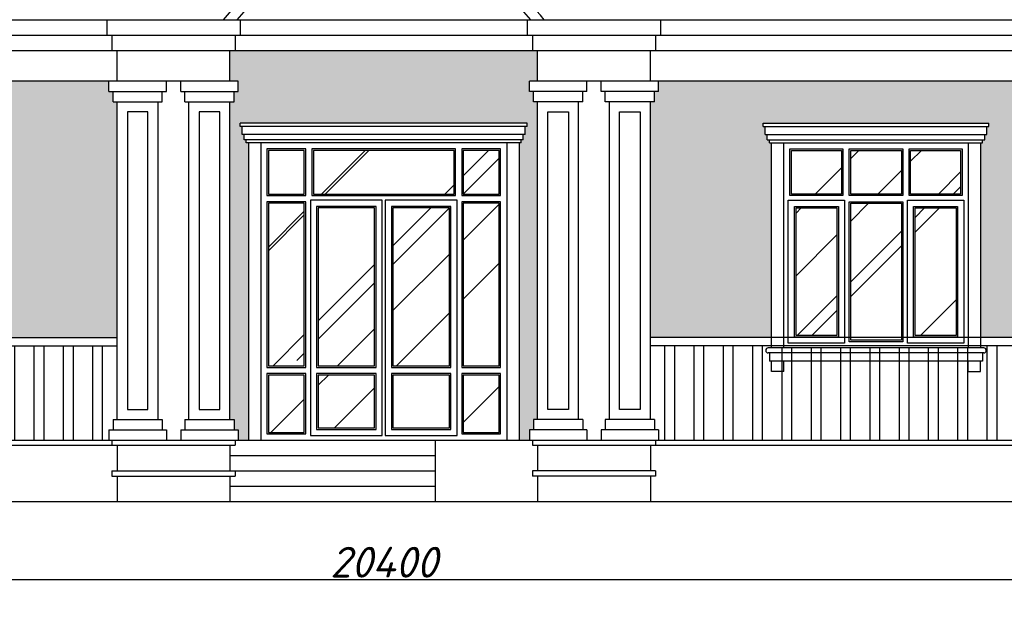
# Model space of a CAD drawing. Header units: millimetres. Extents: x 1112040 to 6903494, y -332921 to -150905.
# Tile 113 of 153: x 1897682 to 1907283, y -231597 to -225828. Entities that reach past the tile are written whole.
import ezdxf

# ---------------------------------------------------------------- set-up
doc = ezdxf.new("R2010")
doc.units = ezdxf.units.MM
doc.styles.get("Standard").update_dxf_attribs({"font": 'isocpeui.ttf'})
doc.styles.add('Tahoma', font='tahoma.ttf')
doc.dimstyles.get("Standard").update_dxf_attribs({"dimtxt": 300, "dimasz": 100, "dimexe": 50, "dimexo": 50, "dimgap": 20, "dimtad": 1, "dimdec": 0, "dimzin": 0, "dimdsep": 46, "dimtxsty": 'Standard', "dimblk": 'ARCHTICK', "dimcen": 20, "dimclrd": 1, "dimclre": 1, "dimclrt": 256, "dimadec": 0, "dimazin": 0, "dimtfac": 1, "dimtdec": 0, "dimtofl": 0, "dimtmove": 0, "dimatfit": 3, "dimldrblk": 'ARCHTICK', "dimfxl": 1, "dimtolj": 1, "dimtzin": 0, "dimarcsym": 0})

# ---------------------------------------------------------------- blocks, each defined once
blk = doc.blocks.new('_ArchTick')
at = {"color": 0, "linetype": 'ByBlock', "const_width": 0.15}
blk.add_lwpolyline([(-0.5, -0.5), (0.5, 0.5)], dxfattribs=at)
blk = doc.blocks.new('*D2108')
at = {"color": 1, "lineweight": -2, "transparency": 16777216}
for p, q in [((1891031.8, -231288.4), (1911431.8, -231288.4)), ((1891031.8, -231321), (1891031.8, -231338.4)), ((1911431.8, -231321), (1911431.8, -231338.4))]:
    blk.add_line(p, q, dxfattribs=at)
at = {"color": 1, "lineweight": -2, "transparency": 16777216, "xscale": 100, "yscale": 100, "zscale": 100, "rotation": 180}
blk.add_blockref('_ArchTick', (1891031.8, -231288.4), dxfattribs=at)
at = {"color": 1, "lineweight": -2, "transparency": 16777216, "xscale": 100, "yscale": 100, "zscale": 100}
blk.add_blockref('_ArchTick', (1911431.8, -231288.4), dxfattribs=at)
at = {"transparency": 16777216, "insert": (1901231.8, -231118.4), "char_height": 300, "attachment_point": 5}
blk.add_mtext('\\A1;20400', dxfattribs=at)

msp = doc.modelspace()

# ---------------------------------------------------------------- hatches: boundary and pattern name
h = msp.add_hatch()
h.set_pattern_fill('AR-RROOF', color=4, scale=50, angle=45, style=0)
h.set_pattern_definition([(45, (1883536.3, -187178.8), (1077.63, 2873.682), [19050, -2540, 6350, -1270]), (45, (1884281.6, -185535.4), (-2092.4, 296.35), [3810, -419.1, 7620, -952.5]), (45, (1883222, -185966.5), (4068.056, 5271.41), [10160, -1778, 5080, -1270])])
h.paths.add_polyline_path([(1893056.8, -222803.1), (1892006.8, -222803.1), (1892006.8, -223178.8), (1893056.8, -223178.8)])
h.paths.add_polyline_path([(1892449.8, -223313.8), (1892051.8, -223313.8), (1892051.8, -224408.1), (1892449.8, -224408.1)])
h.paths.add_polyline_path([(1893011.8, -223313.8), (1892613.8, -223313.8), (1892613.8, -224408.1), (1893011.8, -224408.1)])
h.paths.add_polyline_path([(1893056.8, -227103.1), (1892006.8, -227103.1), (1892006.8, -227528.8), (1893056.8, -227528.8)])
h.paths.add_polyline_path([(1892449.8, -227663.8), (1892051.8, -227663.8), (1892051.8, -228908.1), (1892449.8, -228908.1)])
h.paths.add_polyline_path([(1893011.8, -227663.8), (1892613.8, -227663.8), (1892613.8, -228908.1), (1893011.8, -228908.1)])
h.paths.add_polyline_path([(1896094.8, -227103.1), (1895606.8, -227103.1), (1895606.8, -227528.8), (1896094.8, -227528.8)])
h.paths.add_polyline_path([(1896678.8, -227103.1), (1896184.8, -227103.1), (1896184.8, -227528.8), (1896678.8, -227528.8)])
h.paths.add_polyline_path([(1897256.8, -227103.1), (1896768.8, -227103.1), (1896768.8, -227528.8), (1897256.8, -227528.8)])
h.paths.add_polyline_path([(1897211.8, -227663.8), (1896813.8, -227663.8), (1896813.8, -228908.1), (1897211.8, -228908.1)])
h.paths.add_polyline_path([(1896678.8, -227618.8), (1896184.8, -227618.8), (1896184.8, -228928.1), (1896678.8, -228928.1)])
h.paths.add_polyline_path([(1896049.8, -227663.8), (1895651.8, -227663.8), (1895651.8, -228908.1), (1896049.8, -228908.1)])
h.paths.add_polyline_path([(1896049.8, -223313.8), (1895651.8, -223313.8), (1895651.8, -224408.1), (1896049.8, -224408.1)])
h.paths.add_polyline_path([(1896094.8, -222803.1), (1895606.8, -222803.1), (1895606.8, -223178.8), (1896094.8, -223178.8)])
h.paths.add_polyline_path([(1896678.8, -222803.1), (1896184.8, -222803.1), (1896184.8, -223178.8), (1896678.8, -223178.8)])
h.paths.add_polyline_path([(1896678.8, -223268.8), (1896184.8, -223268.8), (1896184.8, -224453.1), (1896678.8, -224453.1)])
h.paths.add_polyline_path([(1897211.8, -223313.8), (1896813.8, -223313.8), (1896813.8, -224408.1), (1897211.8, -224408.1)])
h.paths.add_polyline_path([(1897256.8, -222803.1), (1896768.8, -222803.1), (1896768.8, -223178.8), (1897256.8, -223178.8)])
h.paths.add_polyline_path([(1900311.8, -222848.1), (1899751.8, -222848.1), (1899751.8, -224108.1), (1900311.8, -224108.1)])
h.paths.add_polyline_path([(1902711.8, -222848.1), (1902151.8, -222848.1), (1902151.8, -224108.1), (1902711.8, -224108.1)])
h.paths.add_polyline_path([(1901916.8, -227103.1), (1900546.8, -227103.1), (1900546.8, -227528.8), (1901916.8, -227528.8)])
h.paths.add_polyline_path([(1900456.8, -227103.1), (1900106.8, -227103.1), (1900106.8, -227528.8), (1900456.8, -227528.8)])
h.paths.add_polyline_path([(1900456.8, -227618.8), (1900106.8, -227618.8), (1900106.8, -229203.4), (1900456.8, -229203.4)])
h.paths.add_polyline_path([(1900456.8, -229293.4), (1900106.8, -229293.4), (1900106.8, -229853.1), (1900456.8, -229853.1)])
h.paths.add_polyline_path([(1901141.8, -227663.8), (1900591.8, -227663.8), (1900591.8, -229203.4), (1901141.8, -229203.4)])
h.paths.add_polyline_path([(1901141.8, -229293.4), (1900591.8, -229293.4), (1900591.8, -229808.1), (1901141.8, -229808.1)])
h.paths.add_polyline_path([(1901871.8, -229293.4), (1901321.8, -229293.4), (1901321.8, -229808.1), (1901871.8, -229808.1)])
h.paths.add_polyline_path([(1901871.8, -227663.8), (1901321.8, -227663.8), (1901321.8, -229203.4), (1901871.8, -229203.4)])
h.paths.add_polyline_path([(1902356.8, -227103.1), (1902006.8, -227103.1), (1902006.8, -227528.8), (1902356.8, -227528.8)])
h.paths.add_polyline_path([(1902356.8, -227618.8), (1902006.8, -227618.8), (1902006.8, -229203.4), (1902356.8, -229203.4)])
h.paths.add_polyline_path([(1902356.8, -229293.4), (1902006.8, -229293.4), (1902006.8, -229853.1), (1902356.8, -229853.1)])
h.paths.add_polyline_path([(1905649.8, -227663.8), (1905251.8, -227663.8), (1905251.8, -228908.1), (1905649.8, -228908.1)])
h.paths.add_polyline_path([(1905694.8, -227103.1), (1905206.8, -227103.1), (1905206.8, -227528.8), (1905694.8, -227528.8)])
h.paths.add_polyline_path([(1906278.8, -227103.1), (1905784.8, -227103.1), (1905784.8, -227528.8), (1906278.8, -227528.8)])
h.paths.add_polyline_path([(1906856.8, -227103.1), (1906368.8, -227103.1), (1906368.8, -227528.8), (1906856.8, -227528.8)])
h.paths.add_polyline_path([(1906811.8, -227663.8), (1906413.8, -227663.8), (1906413.8, -228908.1), (1906811.8, -228908.1)])
h.paths.add_polyline_path([(1906278.8, -227618.8), (1905784.8, -227618.8), (1905784.8, -228928.1), (1906278.8, -228928.1)])
h.paths.add_polyline_path([(1905649.8, -223313.8), (1905251.8, -223313.8), (1905251.8, -224408.1), (1905649.8, -224408.1)])
h.paths.add_polyline_path([(1905694.8, -222803.1), (1905206.8, -222803.1), (1905206.8, -223178.8), (1905694.8, -223178.8)])
h.paths.add_polyline_path([(1906278.8, -222803.1), (1905784.8, -222803.1), (1905784.8, -223178.8), (1906278.8, -223178.8)])
h.paths.add_polyline_path([(1906856.8, -222803.1), (1906368.8, -222803.1), (1906368.8, -223178.8), (1906856.8, -223178.8)])
h.paths.add_polyline_path([(1906811.8, -223313.8), (1906413.8, -223313.8), (1906413.8, -224408.1), (1906811.8, -224408.1)])
h.paths.add_polyline_path([(1906278.8, -223268.8), (1905784.8, -223268.8), (1905784.8, -224453.1), (1906278.8, -224453.1)])
h.paths.add_polyline_path([(1910456.8, -222803.1), (1909406.8, -222803.1), (1909406.8, -223178.8), (1910456.8, -223178.8)])
h.paths.add_polyline_path([(1909849.8, -223313.8), (1909451.8, -223313.8), (1909451.8, -224408.1), (1909849.8, -224408.1)])
h.paths.add_polyline_path([(1910411.8, -223313.8), (1910013.8, -223313.8), (1910013.8, -224408.1), (1910411.8, -224408.1)])
h.paths.add_polyline_path([(1910456.8, -227103.1), (1909406.8, -227103.1), (1909406.8, -227528.8), (1910456.8, -227528.8)])
h.paths.add_polyline_path([(1909849.8, -227663.8), (1909451.8, -227663.8), (1909451.8, -228908.1), (1909849.8, -228908.1)])
h.paths.add_polyline_path([(1910411.8, -227663.8), (1910013.8, -227663.8), (1910013.8, -228908.1), (1910411.8, -228908.1)])
h = msp.add_hatch()
h.set_pattern_fill('AR-BRSTD', color=35, scale=1.5, style=0)
h.set_pattern_definition([(0, (1883536.28, -187178.82), (0, 101.6127), []), (90, (1883536.28, -187178.82), (-152.4, 101.6127), [101.6127, -101.6127])])
h.paths.add_polyline_path([(1911631.8, -229728.1), (1911671.8, -229728.1), (1911671.8, -229828.1), (1911711.8, -229828.1), (1911711.8, -229928.1), (1914231.8, -229928.1), (1914231.8, -226428.1), (1911711.8, -226428.1), (1911711.8, -226528.1), (1911671.8, -226528.1), (1911671.8, -226628.1), (1911631.8, -226628.1)])
h.paths.add_polyline_path([(1910651.8, -228928.1), (1911231.8, -228928.1), (1911231.8, -226628.1), (1911191.8, -226628.1), (1911191.8, -226528.1), (1911151.8, -226528.1), (1911151.8, -226428.1), (1908711.8, -226428.1), (1908711.8, -226528.1), (1908671.8, -226528.1), (1908671.8, -226628.1), (1908631.8, -226628.1), (1908631.8, -228928.1), (1909211.8, -228928.1), (1909211.8, -227028.1), (1909191.8, -227028.1), (1909191.8, -226998.1), (1909171.8, -226998.1), (1909171.8, -226948.1), (1909151.8, -226948.1), (1909151.8, -226868.1), (1909131.8, -226868.1), (1909131.8, -226838.1), (1910731.8, -226838.1), (1910731.8, -226868.1), (1910711.8, -226868.1), (1910711.8, -226948.1), (1910691.8, -226948.1), (1910691.8, -226998.1), (1910671.8, -226998.1), (1910671.8, -227028.1), (1910651.8, -227028.1)])
h.paths.add_polyline_path([(1907051.8, -228928.1), (1908231.8, -228928.1), (1908231.8, -226628.1), (1908191.8, -226628.1), (1908191.8, -226528.1), (1908151.8, -226528.1), (1908151.8, -226428.1), (1903911.8, -226428.1), (1903911.8, -226528.1), (1903871.8, -226528.1), (1903871.8, -226628.1), (1903831.8, -226628.1), (1903831.8, -228928.1), (1905011.8, -228928.1), (1905011.8, -227028.1), (1904991.8, -227028.1), (1904991.8, -226998.1), (1904971.8, -226998.1), (1904971.8, -226948.1), (1904951.8, -226948.1), (1904951.8, -226868.1), (1904931.8, -226868.1), (1904931.8, -226838.1), (1907131.8, -226838.1), (1907131.8, -226868.1), (1907111.8, -226868.1), (1907111.8, -226948.1), (1907091.8, -226948.1), (1907091.8, -226998.1), (1907071.8, -226998.1), (1907071.8, -227028.1), (1907051.8, -227028.1)])
h.paths.add_polyline_path([(1902631.8, -226838.1), (1902631.8, -226868.1), (1902611.8, -226868.1), (1902611.8, -226948.1), (1902591.8, -226948.1), (1902591.8, -226998.1), (1902571.8, -226998.1), (1902571.8, -227028.1), (1902551.8, -227028.1), (1902551.8, -229928.1), (1902651.8, -229928.1), (1902651.8, -229828.1), (1902691.8, -229828.1), (1902691.8, -229728.1), (1902731.8, -229728.1), (1902731.8, -226628.1), (1902691.8, -226628.1), (1902691.8, -226528.1), (1902651.8, -226528.1), (1902651.8, -226428.1), (1902731.8, -226428.1), (1902731.8, -226128.1), (1902681.8, -226128.1), (1899731.8, -226128.1), (1899731.8, -226428.1), (1899811.8, -226428.1), (1899811.8, -226528.1), (1899771.8, -226528.1), (1899771.8, -226628.1), (1899731.8, -226628.1), (1899731.8, -229728.1), (1899771.8, -229728.1), (1899771.8, -229828.1), (1899811.8, -229828.1), (1899811.8, -229928.1), (1899911.8, -229928.1), (1899911.8, -227028.1), (1899891.8, -227028.1), (1899891.8, -226998.1), (1899871.8, -226998.1), (1899871.8, -226948.1), (1899851.8, -226948.1), (1899851.8, -226868.1), (1899831.8, -226868.1), (1899831.8, -226838.1)])
h.paths.add_polyline_path([(1898631.8, -226628.1), (1898591.8, -226628.1), (1898591.8, -226528.1), (1898551.8, -226528.1), (1898551.8, -226428.1), (1894311.8, -226428.1), (1894311.8, -226528.1), (1894271.8, -226528.1), (1894271.8, -226628.1), (1894231.8, -226628.1), (1894231.8, -228928.1), (1895411.8, -228928.1), (1895411.8, -227028.1), (1895391.8, -227028.1), (1895391.8, -226998.1), (1895371.8, -226998.1), (1895371.8, -226948.1), (1895351.8, -226948.1), (1895351.8, -226868.1), (1895331.8, -226868.1), (1895331.8, -226838.1), (1897531.8, -226838.1), (1897531.8, -226868.1), (1897511.8, -226868.1), (1897511.8, -226948.1), (1897491.8, -226948.1), (1897491.8, -226998.1), (1897471.8, -226998.1), (1897471.8, -227028.1), (1897451.8, -227028.1), (1897451.8, -228928.1), (1898631.8, -228928.1)])
h.paths.add_polyline_path([(1893331.8, -226838.1), (1893331.8, -226868.1), (1893311.8, -226868.1), (1893311.8, -226948.1), (1893291.8, -226948.1), (1893291.8, -226998.1), (1893271.8, -226998.1), (1893271.8, -227028.1), (1893251.8, -227028.1), (1893251.8, -229028.1), (1893281.8, -229028.1, -1), (1893281.8, -229078.1), (1893271.8, -229078.1), (1893271.8, -229158.1), (1893251.8, -229158.1), (1893251.8, -229258.1), (1893131.8, -229258.1), (1893131.8, -229158.1), (1892531.8, -229158.1), (1892531.8, -229928.1), (1893751.8, -229928.1), (1893751.8, -229828.1), (1893791.8, -229828.1), (1893791.8, -229728.1), (1893831.8, -229728.1), (1893831.8, -226628.1), (1893791.8, -226628.1), (1893791.8, -226528.1), (1893751.8, -226528.1), (1893751.8, -226428.1), (1893831.8, -226428.1), (1893831.8, -226128.1), (1891231.8, -226128.1), (1891231.8, -229928.1), (1892531.8, -229928.1), (1892531.8, -229158.1), (1891931.8, -229158.1), (1891931.8, -229258.1), (1891811.8, -229258.1), (1891811.8, -229158.1), (1891791.8, -229158.1), (1891791.8, -229078.1), (1891781.8, -229078.1, -1), (1891781.8, -229028.1), (1891811.8, -229028.1), (1891811.8, -227028.1), (1891791.8, -227028.1), (1891791.8, -226998.1), (1891771.8, -226998.1), (1891771.8, -226948.1), (1891751.8, -226948.1), (1891751.8, -226868.1), (1891731.8, -226868.1), (1891731.8, -226838.1)])
h = msp.add_hatch()
h.set_pattern_fill('ANSI32', color=1, scale=30, angle=45, style=0)
h.set_pattern_definition([(90, (1883536.28, -187178.82), (-285.75, 3e-14), []), (90, (1883631.53, -187083.57), (-285.75, 3e-14), [])])
h.paths.add_polyline_path([(1898631.8, -229008.1), (1897451.8, -229008.1), (1897451.8, -229028.1), (1897481.8, -229028.1, -1), (1897481.8, -229078.1), (1897471.8, -229078.1), (1897471.8, -229158.1), (1897451.8, -229158.1), (1897451.8, -229258.1), (1897331.8, -229258.1), (1897331.8, -229158.1), (1895531.8, -229158.1), (1895531.8, -229258.1), (1895411.8, -229258.1), (1895411.8, -229158.1), (1895391.8, -229158.1), (1895391.8, -229078.1), (1895381.8, -229078.1, -1), (1895381.8, -229028.1), (1895411.8, -229028.1), (1895411.8, -229008.1), (1894231.8, -229008.1), (1894231.8, -229728.1), (1894271.8, -229728.1), (1894271.8, -229828.1), (1894311.8, -229828.1), (1894311.8, -229928.1), (1898551.8, -229928.1), (1898551.8, -229828.1), (1898591.8, -229828.1), (1898591.8, -229728.1), (1898631.8, -229728.1)])
h.paths.add_polyline_path([(1895531.8, -229158.1), (1895411.8, -229158.1), (1895411.8, -229258.1), (1895531.8, -229258.1)], flags=16)
h.paths.add_polyline_path([(1897471.8, -229078.1), (1895391.8, -229078.1), (1895391.8, -229158.1), (1897471.8, -229158.1)], flags=16)
h.paths.add_polyline_path([(1897481.8, -229028.1), (1895381.8, -229028.1, 1), (1895381.8, -229078.1), (1897481.8, -229078.1, 1)], flags=16)
h.paths.add_polyline_path([(1897451.8, -229158.1), (1897331.8, -229158.1), (1897331.8, -229258.1), (1897451.8, -229258.1)], flags=16)
h = msp.add_hatch()
h.set_pattern_fill('ANSI32', color=1, scale=30, angle=45, style=0)
h.set_pattern_definition([(90, (1918927.38, -187178.82), (285.75, 3e-14), []), (90, (1918832.13, -187083.57), (285.75, 3e-14), [])])
h.paths.add_polyline_path([(1903831.8, -229008.1), (1905011.8, -229008.1), (1905011.8, -229028.1), (1904981.8, -229028.1, 1), (1904981.8, -229078.1), (1904991.8, -229078.1), (1904991.8, -229158.1), (1905011.8, -229158.1), (1905011.8, -229258.1), (1905131.8, -229258.1), (1905131.8, -229158.1), (1906931.8, -229158.1), (1906931.8, -229258.1), (1907051.8, -229258.1), (1907051.8, -229158.1), (1907071.8, -229158.1), (1907071.8, -229078.1), (1907081.8, -229078.1, 1), (1907081.8, -229028.1), (1907051.8, -229028.1), (1907051.8, -229008.1), (1908231.8, -229008.1), (1908231.8, -229728.1), (1908191.8, -229728.1), (1908191.8, -229828.1), (1908151.8, -229828.1), (1908151.8, -229928.1), (1903911.8, -229928.1), (1903911.8, -229828.1), (1903871.8, -229828.1), (1903871.8, -229728.1), (1903831.8, -229728.1)])
h.paths.add_polyline_path([(1906931.8, -229158.1), (1907051.8, -229158.1), (1907051.8, -229258.1), (1906931.8, -229258.1)], flags=16)
h.paths.add_polyline_path([(1904991.8, -229078.1), (1907071.8, -229078.1), (1907071.8, -229158.1), (1904991.8, -229158.1)], flags=16)
h.paths.add_polyline_path([(1904981.8, -229028.1), (1907081.8, -229028.1, -1), (1907081.8, -229078.1), (1904981.8, -229078.1, -1)], flags=16)
h.paths.add_polyline_path([(1905011.8, -229158.1), (1905131.8, -229158.1), (1905131.8, -229258.1), (1905011.8, -229258.1)], flags=16)

# ---------------------------------------------------------------- linework, layer by layer
for p, q in [((1895031.8, -225828.1), (1914131.8, -225828.1)), ((1898531.8, -225828.1), (1898531.8, -225978.1)), ((1899831.8, -225828.1), (1899831.8, -225978.1)), ((1902631.8, -225828.1), (1902631.8, -225978.1)), ((1903931.8, -225828.1), (1903931.8, -225978.1)), ((1894281.8, -225978.1), (1902631.8, -225978.1)), ((1898581.8, -225978.1), (1898581.8, -226128.1)), ((1899781.8, -225978.1), (1899781.8, -226128.1)), ((1902631.8, -225978.1), (1903931.8, -225978.1)), ((1902681.8, -225978.1), (1902681.8, -226128.1)), ((1903881.8, -225978.1), (1903881.8, -226128.1)), ((1903931.8, -225978.1), (1914181.8, -225978.1)), ((1894231.8, -226128.1), (1902681.8, -226128.1)), ((1898631.8, -226428.1), (1898631.8, -226128.1)), ((1899731.8, -226428.1), (1899731.8, -226128.1)), ((1902681.8, -226128.1), (1903881.8, -226128.1)), ((1902731.8, -226428.1), (1902731.8, -226128.1)), ((1903831.8, -226428.1), (1903831.8, -226128.1)), ((1903881.8, -226128.1), (1914231.8, -226128.1)), ((1899811.8, -226428.1), (1894311.8, -226428.1)), ((1898551.8, -226528.1), (1898551.8, -226428.1)), ((1899111.8, -226528.1), (1899111.8, -226428.1)), ((1899251.8, -226528.1), (1899251.8, -226428.1)), ((1899811.8, -226528.1), (1899811.8, -226428.1)), ((1903911.8, -226428.1), (1902651.8, -226428.1)), ((1902651.8, -226528.1), (1902651.8, -226428.1)), ((1903211.8, -226528.1), (1903211.8, -226428.1)), ((1903351.8, -226528.1), (1903351.8, -226428.1)), ((1903911.8, -226528.1), (1903911.8, -226428.1)), ((1914231.8, -226428.1), (1903911.8, -226428.1)), ((1898551.8, -226528.1), (1899111.8, -226528.1)), ((1898591.8, -226628.1), (1898591.8, -226528.1)), ((1899071.8, -226628.1), (1899071.8, -226528.1)), ((1899251.8, -226528.1), (1899811.8, -226528.1)), ((1899291.8, -226628.1), (1899291.8, -226528.1)), ((1899771.8, -226628.1), (1899771.8, -226528.1)), ((1903211.8, -226528.1), (1902651.8, -226528.1)), ((1902691.8, -226628.1), (1902691.8, -226528.1)), ((1903171.8, -226628.1), (1903171.8, -226528.1)), ((1903911.8, -226528.1), (1903351.8, -226528.1)), ((1903391.8, -226628.1), (1903391.8, -226528.1)), ((1903871.8, -226628.1), (1903871.8, -226528.1)), ((1898591.8, -226628.1), (1899071.8, -226628.1)), ((1898631.8, -229728.1), (1898631.8, -226628.1)), ((1899031.8, -229728.1), (1899031.8, -226628.1)), ((1899291.8, -226628.1), (1899771.8, -226628.1)), ((1899331.8, -229728.1), (1899331.8, -226628.1)), ((1899731.8, -229728.1), (1899731.8, -226628.1)), ((1903171.8, -226628.1), (1902691.8, -226628.1)), ((1902731.8, -229728.1), (1902731.8, -226628.1)), ((1903131.8, -229728.1), (1903131.8, -226628.1)), ((1903871.8, -226628.1), (1903391.8, -226628.1)), ((1903431.8, -229728.1), (1903431.8, -226628.1)), ((1903831.8, -229728.1), (1903831.8, -226628.1)), ((1902631.8, -226838.1), (1899831.8, -226838.1)), ((1899831.8, -226868.1), (1899831.8, -226838.1)), ((1902631.8, -226868.1), (1899831.8, -226868.1)), ((1899851.8, -226948.1), (1899851.8, -226868.1)), ((1902611.8, -226948.1), (1902611.8, -226868.1)), ((1902631.8, -226868.1), (1902631.8, -226838.1)), ((1904931.8, -226838.1), (1907131.8, -226838.1)), ((1904931.8, -226868.1), (1904931.8, -226838.1)), ((1904931.8, -226868.1), (1907131.8, -226868.1)), ((1904951.8, -226948.1), (1904951.8, -226868.1)), ((1907111.8, -226948.1), (1907111.8, -226868.1)), ((1907131.8, -226868.1), (1907131.8, -226838.1)), ((1902611.8, -226948.1), (1899851.8, -226948.1)), ((1899871.8, -226998.1), (1899871.8, -226948.1)), ((1902591.8, -226998.1), (1902591.8, -226948.1)), ((1904951.8, -226948.1), (1907111.8, -226948.1)), ((1904971.8, -226998.1), (1904971.8, -226948.1)), ((1907091.8, -226998.1), (1907091.8, -226948.1)), ((1902591.8, -226998.1), (1899871.8, -226998.1)), ((1899891.8, -227028.1), (1899891.8, -226998.1)), ((1902571.8, -227028.1), (1899891.8, -227028.1)), ((1899911.8, -227028.1), (1899911.8, -229928.1)), ((1900031.8, -227028.1), (1900031.8, -229928.1)), ((1902431.8, -227028.1), (1902431.8, -229928.1)), ((1902551.8, -227028.1), (1902551.8, -229928.1)), ((1902571.8, -227028.1), (1902571.8, -226998.1)), ((1904971.8, -226998.1), (1907091.8, -226998.1)), ((1904991.8, -227028.1), (1904991.8, -226998.1)), ((1904991.8, -227028.1), (1907071.8, -227028.1)), ((1905011.8, -229028.1), (1905011.8, -227028.1)), ((1905131.8, -229028.1), (1905131.8, -227028.1)), ((1906931.8, -227028.1), (1906931.8, -229028.1)), ((1907051.8, -227028.1), (1907051.8, -229028.1)), ((1907071.8, -227028.1), (1907071.8, -226998.1)), ((1907081.8, -229028.1), (1904981.8, -229028.1)), ((1907081.8, -229078.1), (1904981.8, -229078.1)), ((1904991.8, -229078.1), (1904991.8, -229158.1)), ((1907071.8, -229078.1), (1907071.8, -229158.1)), ((1907071.8, -229158.1), (1904991.8, -229158.1)), ((1905011.8, -229258.1), (1905011.8, -229158.1)), ((1905131.8, -229258.1), (1905131.8, -229158.1)), ((1906931.8, -229258.1), (1906931.8, -229158.1)), ((1907051.8, -229258.1), (1907051.8, -229158.1)), ((1905131.8, -229258.1), (1905011.8, -229258.1)), ((1906931.8, -229258.1), (1907051.8, -229258.1)), ((1898591.8, -229728.1), (1899071.8, -229728.1)), ((1898591.8, -229728.1), (1898591.8, -229828.1)), ((1899071.8, -229728.1), (1899071.8, -229828.1)), ((1899291.8, -229728.1), (1899771.8, -229728.1)), ((1899291.8, -229728.1), (1899291.8, -229828.1)), ((1899771.8, -229728.1), (1899771.8, -229828.1)), ((1903171.8, -229728.1), (1902691.8, -229728.1)), ((1902691.8, -229728.1), (1902691.8, -229828.1)), ((1903171.8, -229728.1), (1903171.8, -229828.1)), ((1903871.8, -229728.1), (1903391.8, -229728.1)), ((1903391.8, -229728.1), (1903391.8, -229828.1)), ((1903871.8, -229728.1), (1903871.8, -229828.1)), ((1898551.8, -229828.1), (1899111.8, -229828.1)), ((1898551.8, -229828.1), (1898551.8, -229928.1)), ((1899111.8, -229828.1), (1899111.8, -229928.1)), ((1899251.8, -229828.1), (1899811.8, -229828.1)), ((1899251.8, -229828.1), (1899251.8, -229928.1)), ((1899811.8, -229828.1), (1899811.8, -229928.1)), ((1903211.8, -229828.1), (1902651.8, -229828.1)), ((1902651.8, -229828.1), (1902651.8, -229928.1)), ((1903211.8, -229828.1), (1903211.8, -229928.1)), ((1903911.8, -229828.1), (1903351.8, -229828.1)), ((1903351.8, -229828.1), (1903351.8, -229928.1)), ((1903911.8, -229828.1), (1903911.8, -229928.1)), ((1894281.8, -229928.1), (1914231.8, -229928.1)), ((1898581.8, -229928.1), (1898581.8, -229978.1)), ((1899781.8, -229928.1), (1899781.8, -229978.1)), ((1901731.8, -229928.1), (1901731.8, -230528.1)), ((1902681.8, -229928.1), (1902681.8, -229978.1)), ((1903881.8, -229928.1), (1903881.8, -229978.1)), ((1894231.8, -229978.1), (1899781.8, -229978.1)), ((1898631.8, -229978.1), (1898631.8, -230228.1)), ((1899731.8, -229978.1), (1899731.8, -230228.1)), ((1902681.8, -229978.1), (1914231.8, -229978.1)), ((1902731.8, -229978.1), (1902731.8, -230228.1)), ((1903831.8, -229978.1), (1903831.8, -230228.1)), ((1899731.8, -230078.1), (1901731.8, -230078.1)), ((1898581.8, -230228.1), (1901731.8, -230228.1)), ((1898581.8, -230228.1), (1898581.8, -230278.1)), ((1899781.8, -230228.1), (1899781.8, -230278.1)), ((1903881.8, -230228.1), (1902681.8, -230228.1)), ((1902681.8, -230228.1), (1902681.8, -230278.1)), ((1903881.8, -230228.1), (1903881.8, -230278.1)), ((1898581.8, -230278.1), (1899781.8, -230278.1)), ((1898631.8, -230278.1), (1898631.8, -230528.1)), ((1899731.8, -230278.1), (1899731.8, -230528.1)), ((1903881.8, -230278.1), (1902681.8, -230278.1)), ((1902731.8, -230278.1), (1902731.8, -230528.1)), ((1903831.8, -230278.1), (1903831.8, -230528.1)), ((1899731.8, -230378.1), (1901731.8, -230378.1))]:
    msp.add_line(p, q)
at = {"color": 1}
for p, q in [((1894231.8, -228928.1), (1898631.8, -228928.1)), ((1908231.8, -228928.1), (1903831.8, -228928.1)), ((1894231.8, -229008.1), (1898631.8, -229008.1)), ((1908231.8, -229008.1), (1903831.8, -229008.1))]:
    msp.add_line(p, q, dxfattribs=at)
at = {"lineweight": 30}
msp.add_line((1890212.6, -230528.1), (1915339.5, -230528.1), dxfattribs=at)
for points in [[(1898931.8, -226728.1), (1898731.8, -226728.1), (1898731.8, -229628.1), (1898931.8, -229628.1)], [(1899631.8, -226728.1), (1899431.8, -226728.1), (1899431.8, -229628.1), (1899631.8, -229628.1)], [(1902831.8, -226728.1), (1903031.8, -226728.1), (1903031.8, -229628.1), (1902831.8, -229628.1)], [(1903531.8, -226728.1), (1903731.8, -226728.1), (1903731.8, -229628.1), (1903531.8, -229628.1)], [(1905131.8, -227028.1), (1906931.8, -227028.1), (1906931.8, -229028.1), (1905131.8, -229028.1)], [(1900471.8, -227088.1), (1900091.8, -227088.1), (1900091.8, -227543.8), (1900471.8, -227543.8)], [(1900456.8, -227103.1), (1900106.8, -227103.1), (1900106.8, -227528.8), (1900456.8, -227528.8)], [(1901931.8, -227088.1), (1900531.8, -227088.1), (1900531.8, -227543.8), (1901931.8, -227543.8)], [(1901916.8, -227103.1), (1900546.8, -227103.1), (1900546.8, -227528.8), (1901916.8, -227528.8)], [(1902371.8, -227088.1), (1901991.8, -227088.1), (1901991.8, -227543.8), (1902371.8, -227543.8)], [(1902356.8, -227103.1), (1902006.8, -227103.1), (1902006.8, -227528.8), (1902356.8, -227528.8)], [(1905191.8, -227088.1), (1905709.8, -227088.1), (1905709.8, -227543.8), (1905191.8, -227543.8)], [(1905206.8, -227103.1), (1905694.8, -227103.1), (1905694.8, -227528.8), (1905206.8, -227528.8)], [(1905769.8, -227088.1), (1906293.8, -227088.1), (1906293.8, -227543.8), (1905769.8, -227543.8)], [(1905784.8, -227103.1), (1906278.8, -227103.1), (1906278.8, -227528.8), (1905784.8, -227528.8)], [(1906353.8, -227088.1), (1906871.8, -227088.1), (1906871.8, -227543.8), (1906353.8, -227543.8)], [(1906368.8, -227103.1), (1906856.8, -227103.1), (1906856.8, -227528.8), (1906368.8, -227528.8)], [(1900471.8, -227603.8), (1900091.8, -227603.8), (1900091.8, -229218.4), (1900471.8, -229218.4)], [(1900456.8, -227618.8), (1900106.8, -227618.8), (1900106.8, -229203.4), (1900456.8, -229203.4)], [(1901216.8, -227588.8), (1900516.8, -227588.8), (1900516.8, -229883.1), (1901216.8, -229883.1)], [(1901946.8, -227588.8), (1901246.8, -227588.8), (1901246.8, -229883.1), (1901946.8, -229883.1)], [(1902371.8, -227603.8), (1901991.8, -227603.8), (1901991.8, -229218.4), (1902371.8, -229218.4)], [(1902356.8, -227618.8), (1902006.8, -227618.8), (1902006.8, -229203.4), (1902356.8, -229203.4)], [(1905176.8, -227588.8), (1905724.8, -227588.8), (1905724.8, -228983.1), (1905176.8, -228983.1)], [(1905769.8, -227603.8), (1906293.8, -227603.8), (1906293.8, -228968.1), (1905769.8, -228968.1)], [(1905784.8, -227618.8), (1906278.8, -227618.8), (1906278.8, -228953.1), (1905784.8, -228953.1)], [(1906338.8, -227588.8), (1906886.8, -227588.8), (1906886.8, -228983.1), (1906338.8, -228983.1)], [(1901156.8, -227648.8), (1900576.8, -227648.8), (1900576.8, -229218.4), (1901156.8, -229218.4)], [(1901141.8, -227663.8), (1900591.8, -227663.8), (1900591.8, -229203.4), (1901141.8, -229203.4)], [(1901886.8, -227648.8), (1901306.8, -227648.8), (1901306.8, -229218.4), (1901886.8, -229218.4)], [(1901871.8, -227663.8), (1901321.8, -227663.8), (1901321.8, -229203.4), (1901871.8, -229203.4)], [(1905236.8, -227648.8), (1905664.8, -227648.8), (1905664.8, -228923.1), (1905236.8, -228923.1)], [(1905251.8, -227663.8), (1905649.8, -227663.8), (1905649.8, -228908.1), (1905251.8, -228908.1)], [(1906398.8, -227648.8), (1906826.8, -227648.8), (1906826.8, -228923.1), (1906398.8, -228923.1)], [(1906413.8, -227663.8), (1906811.8, -227663.8), (1906811.8, -228908.1), (1906413.8, -228908.1)], [(1900471.8, -229278.4), (1900091.8, -229278.4), (1900091.8, -229868.1), (1900471.8, -229868.1)], [(1900456.8, -229293.4), (1900106.8, -229293.4), (1900106.8, -229853.1), (1900456.8, -229853.1)], [(1901156.8, -229278.4), (1900576.8, -229278.4), (1900576.8, -229823.1), (1901156.8, -229823.1)], [(1901141.8, -229293.4), (1900591.8, -229293.4), (1900591.8, -229808.1), (1901141.8, -229808.1)], [(1901886.8, -229278.4), (1901306.8, -229278.4), (1901306.8, -229823.1), (1901886.8, -229823.1)], [(1901871.8, -229293.4), (1901321.8, -229293.4), (1901321.8, -229808.1), (1901871.8, -229808.1)], [(1902371.8, -229278.4), (1901991.8, -229278.4), (1901991.8, -229868.1), (1902371.8, -229868.1)], [(1902356.8, -229293.4), (1902006.8, -229293.4), (1902006.8, -229853.1), (1902356.8, -229853.1)]]:
    msp.add_lwpolyline(points, close=True)
for centre, radius, start, end in [((1901231.8, -227085.2), 2007.1, 38.7802, 141.2198), ((1901231.8, -227085.2), 1907.1, 41.23706, 138.76294), ((1904981.8, -229053.1), 25, 90, 270), ((1907081.8, -229053.1), 25, 270, 90)]:
    msp.add_arc(centre, radius, start, end)

# ---------------------------------------------------------------- texts
at = {"ltscale": 100, "insert": (1278866.5, -225091.9), "char_height": 812.25, "width": 30724.842, "attachment_point": 1, "line_spacing_factor": 0.862598}
msp.add_mtext("\\pi677.61802;Toshkent viloyati, Qibray tumani, Ma'rifat MFY, Qoramurt \\P\\pi3956.15439;ko'chasida 50 o'rinli “Xospis” binosini qurish \\P\\pi6614.11944;(qo'shimcha ishlar va o'zgarishlar) ", dxfattribs=at)
at = {"ltscale": 100, "insert": (1823217.4, -231161.1), "char_height": 432, "width": 21119.961, "attachment_point": 1, "style": 'Tahoma'}
msp.add_mtext('\\pi3254.13215;Спецификация элементов для устройства козырьков.\\P\\pi8227.35445;(КОЗЫРОК 5 ШТ)', dxfattribs=at)

# ---------------------------------------------------------------- dimensions: what is measured, and where the dimension line sits
dim = msp.add_linear_dim(base=(1911431.8, -231288.4), p1=(1891031.8, -231271), p2=(1911431.8, -231271), dimstyle='Standard')
dim.commit()
dim.dimension.update_dxf_attribs({"geometry": '*D2108', "text_midpoint": (1901231.8, -231118.4)})

doc.saveas('drawing.dxf')
